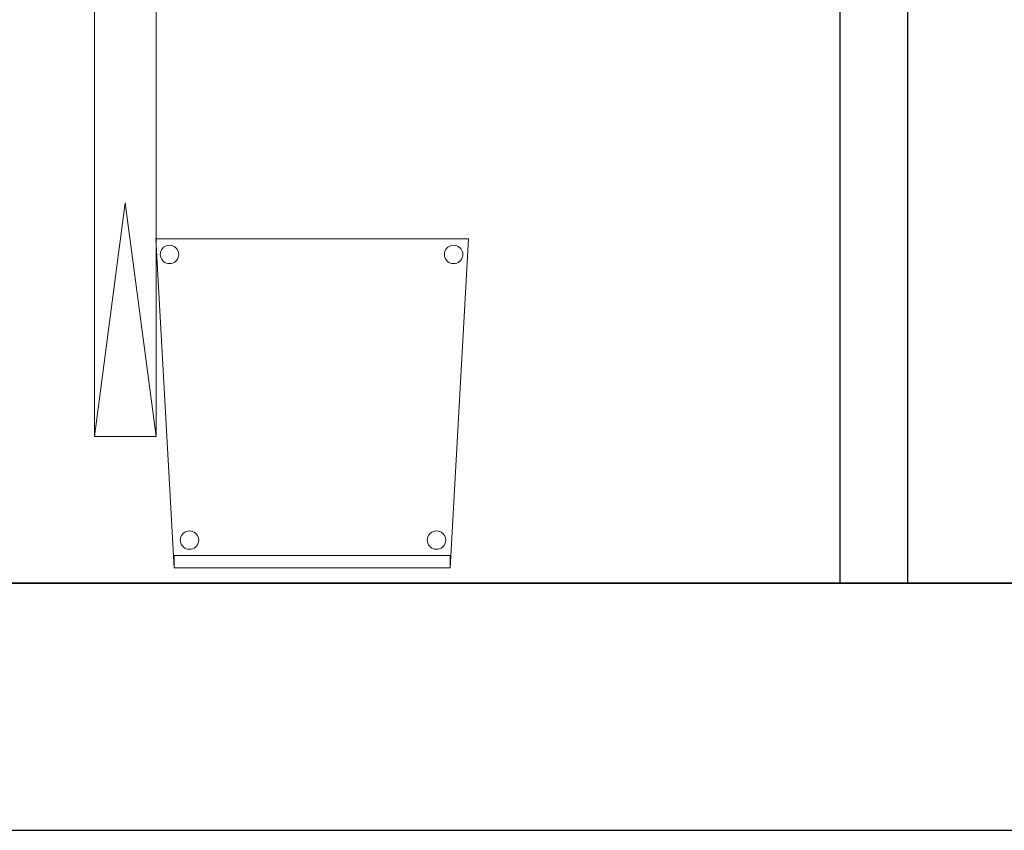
# Model space of a CAD drawing. Header units: metres. Extents: x 391.1 to 427.5, y 12.8 to 28.4.
# Tile 224 of 234: x 419.9 to 421.5, y 12.8 to 14.2. Entities that reach past the tile are written whole.
import ezdxf

# ---------------------------------------------------------------- set-up
doc = ezdxf.new("R2010")
doc.units = ezdxf.units.M
doc.layers.add('01_SUELOS', color=7, linetype='Continuous', lineweight=25, true_color=0x007f00)
for name, color, linetype, lineweight in [('02_MOBILIARIO', 7, 'Continuous', 18), ('A-DETL-____-MBND', 7, 'Continuous', 18), ('A-DETL-GENF-OTLN', 7, 'Continuous', 18), ('A-WALL-____-MCUT', 7, 'Continuous', 25), ('A-WALL-____-OTLN', 7, 'Continuous', 25)]:
    doc.layers.add(name, color=color, linetype=linetype, lineweight=lineweight)

# ---------------------------------------------------------------- blocks, each defined once
blk = doc.blocks.new('Family - Evans PA-152307-03_ENLLUMENAT_P0A')
at = {"layer": 'A-WALL-____-MCUT', "color": 253, "true_color": 0xaaaaaa}
for p, q in [((1.209, 0.11), (0, 0.11)), ((0, 0.11), (0, 0)), ((1.209, 0), (1.209, 0.11)), ((0, 0), (1.209, 0))]:
    blk.add_line(p, q, dxfattribs=at)
at = {"layer": 'A-WALL-____-OTLN', "color": 253, "true_color": 0xaaaaaa}
for p, q in [((1.209, 0.11), (0, 0.11)), ((0, 0.11), (0, 0)), ((1.209, 0), (1.209, 0.11)), ((0, 0), (1.209, 0))]:
    blk.add_line(p, q, dxfattribs=at)
at = {"layer": 'A-WALL-____-OTLN', "color": 253, "lineweight": 18, "true_color": 0xaaaaaa}
blk.add_line((0, 0), (1.209, 0), dxfattribs=at)
blk = doc.blocks.new('Family - Cadira confident_PA-152461-03_ENLLUMENAT_P0A')
at = {"layer": 'A-DETL-____-MBND', "color": 253, "true_color": 0xaaaaaa}
for p, q in [((0.03, 0), (0, 0.5326)), ((0, 0.5326), (0.5065, 0.5326)), ((0.5065, 0.5326), (0, 0.5326)), ((0, 0.5326), (0.03, 0)), ((0.5065, 0.5326), (0.4765, 0)), ((0.4765, 0), (0.5065, 0.5326)), ((0.0074, 0.5076), (0.0076, 0.5102)), ((0.0076, 0.5102), (0.0074, 0.5076)), ((0.0076, 0.5102), (0.0083, 0.5127)), ((0.0083, 0.5127), (0.0076, 0.5102)), ((0.0083, 0.5127), (0.0094, 0.515)), ((0.0094, 0.515), (0.0083, 0.5127)), ((0.0094, 0.515), (0.0109, 0.5172)), ((0.0109, 0.5172), (0.0094, 0.515)), ((0.0109, 0.5172), (0.0127, 0.519)), ((0.0127, 0.519), (0.0109, 0.5172)), ((0.0127, 0.519), (0.0149, 0.5205)), ((0.0149, 0.5205), (0.0127, 0.519)), ((0.0149, 0.5205), (0.0172, 0.5216)), ((0.0172, 0.5216), (0.0149, 0.5205)), ((0.0172, 0.5216), (0.0198, 0.5222)), ((0.0198, 0.5222), (0.0172, 0.5216)), ((0.0198, 0.5222), (0.0224, 0.5224)), ((0.0224, 0.5224), (0.0198, 0.5222)), ((0.0224, 0.5224), (0.0249, 0.5222)), ((0.0249, 0.5222), (0.0224, 0.5224)), ((0.0249, 0.5222), (0.0275, 0.5215)), ((0.0275, 0.5215), (0.0249, 0.5222)), ((0.0275, 0.5215), (0.0298, 0.5204)), ((0.0298, 0.5204), (0.0275, 0.5215)), ((0.0298, 0.5204), (0.0319, 0.5189)), ((0.0319, 0.5189), (0.0298, 0.5204)), ((0.0319, 0.5189), (0.0338, 0.5171)), ((0.0338, 0.5171), (0.0319, 0.5189)), ((0.0338, 0.5171), (0.0353, 0.5149)), ((0.0353, 0.5149), (0.0338, 0.5171)), ((0.0353, 0.5149), (0.0363, 0.5126)), ((0.0363, 0.5126), (0.0353, 0.5149)), ((0.0363, 0.5126), (0.037, 0.51)), ((0.037, 0.51), (0.0363, 0.5126)), ((0.4674, 0.5076), (0.4676, 0.5102)), ((0.4676, 0.5102), (0.4674, 0.5076)), ((0.4676, 0.5102), (0.4683, 0.5127)), ((0.4683, 0.5127), (0.4676, 0.5102)), ((0.4683, 0.5127), (0.4694, 0.515)), ((0.4694, 0.515), (0.4683, 0.5127)), ((0.4694, 0.515), (0.4709, 0.5172)), ((0.4709, 0.5172), (0.4694, 0.515)), ((0.4709, 0.5172), (0.4727, 0.519)), ((0.4727, 0.519), (0.4709, 0.5172)), ((0.4727, 0.519), (0.4749, 0.5205)), ((0.4749, 0.5205), (0.4727, 0.519)), ((0.4749, 0.5205), (0.4772, 0.5216)), ((0.4772, 0.5216), (0.4749, 0.5205)), ((0.4772, 0.5216), (0.4798, 0.5222)), ((0.4798, 0.5222), (0.4772, 0.5216)), ((0.4798, 0.5222), (0.4824, 0.5224)), ((0.4824, 0.5224), (0.4798, 0.5222)), ((0.4824, 0.5224), (0.4849, 0.5222)), ((0.4849, 0.5222), (0.4824, 0.5224)), ((0.4849, 0.5222), (0.4875, 0.5215)), ((0.4875, 0.5215), (0.4849, 0.5222)), ((0.4875, 0.5215), (0.4898, 0.5204)), ((0.4898, 0.5204), (0.4875, 0.5215)), ((0.4898, 0.5204), (0.4919, 0.5189)), ((0.4919, 0.5189), (0.4898, 0.5204)), ((0.4919, 0.5189), (0.4938, 0.5171)), ((0.4938, 0.5171), (0.4919, 0.5189)), ((0.4938, 0.5171), (0.4953, 0.5149)), ((0.4953, 0.5149), (0.4938, 0.5171)), ((0.4953, 0.5149), (0.4963, 0.5126)), ((0.4963, 0.5126), (0.4953, 0.5149)), ((0.4963, 0.5126), (0.497, 0.51)), ((0.497, 0.51), (0.4963, 0.5126)), ((0.0076, 0.505), (0.0074, 0.5076)), ((0.0074, 0.5076), (0.0076, 0.505)), ((0.0082, 0.5025), (0.0076, 0.505)), ((0.0076, 0.505), (0.0082, 0.5025)), ((0.0093, 0.5001), (0.0082, 0.5025)), ((0.0082, 0.5025), (0.0093, 0.5001)), ((0.0108, 0.498), (0.0093, 0.5001)), ((0.0093, 0.5001), (0.0108, 0.498)), ((0.0126, 0.4961), (0.0108, 0.498)), ((0.0108, 0.498), (0.0126, 0.4961)), ((0.0148, 0.4946), (0.0126, 0.4961)), ((0.0126, 0.4961), (0.0148, 0.4946)), ((0.0171, 0.4935), (0.0148, 0.4946)), ((0.0148, 0.4946), (0.0171, 0.4935)), ((0.0297, 0.4945), (0.0273, 0.4935)), ((0.0273, 0.4935), (0.0297, 0.4945)), ((0.0318, 0.496), (0.0297, 0.4945)), ((0.0297, 0.4945), (0.0318, 0.496)), ((0.0337, 0.4979), (0.0318, 0.496)), ((0.0318, 0.496), (0.0337, 0.4979)), ((0.0352, 0.5), (0.0337, 0.4979)), ((0.0337, 0.4979), (0.0352, 0.5)), ((0.0363, 0.5023), (0.0352, 0.5)), ((0.0352, 0.5), (0.0363, 0.5023)), ((0.037, 0.5049), (0.0363, 0.5023)), ((0.0363, 0.5023), (0.037, 0.5049)), ((0.037, 0.51), (0.0372, 0.5074)), ((0.0372, 0.5074), (0.037, 0.51)), ((0.0372, 0.5074), (0.037, 0.5049)), ((0.037, 0.5049), (0.0372, 0.5074)), ((0.4676, 0.505), (0.4674, 0.5076)), ((0.4674, 0.5076), (0.4676, 0.505)), ((0.4682, 0.5025), (0.4676, 0.505)), ((0.4676, 0.505), (0.4682, 0.5025)), ((0.4693, 0.5001), (0.4682, 0.5025)), ((0.4682, 0.5025), (0.4693, 0.5001)), ((0.4708, 0.498), (0.4693, 0.5001)), ((0.4693, 0.5001), (0.4708, 0.498)), ((0.4726, 0.4961), (0.4708, 0.498)), ((0.4708, 0.498), (0.4726, 0.4961)), ((0.4748, 0.4946), (0.4726, 0.4961)), ((0.4726, 0.4961), (0.4748, 0.4946)), ((0.4771, 0.4935), (0.4748, 0.4946)), ((0.4748, 0.4946), (0.4771, 0.4935)), ((0.4897, 0.4945), (0.4873, 0.4935)), ((0.4873, 0.4935), (0.4897, 0.4945)), ((0.4918, 0.496), (0.4897, 0.4945)), ((0.4897, 0.4945), (0.4918, 0.496)), ((0.4937, 0.4979), (0.4918, 0.496)), ((0.4918, 0.496), (0.4937, 0.4979)), ((0.4952, 0.5), (0.4937, 0.4979)), ((0.4937, 0.4979), (0.4952, 0.5)), ((0.4963, 0.5023), (0.4952, 0.5)), ((0.4952, 0.5), (0.4963, 0.5023)), ((0.497, 0.5049), (0.4963, 0.5023)), ((0.4963, 0.5023), (0.497, 0.5049)), ((0.497, 0.51), (0.4972, 0.5074)), ((0.4972, 0.5074), (0.497, 0.51)), ((0.4972, 0.5074), (0.497, 0.5049)), ((0.497, 0.5049), (0.4972, 0.5074)), ((0.0196, 0.4928), (0.0171, 0.4935)), ((0.0171, 0.4935), (0.0196, 0.4928)), ((0.0222, 0.4926), (0.0196, 0.4928)), ((0.0196, 0.4928), (0.0222, 0.4926)), ((0.0248, 0.4928), (0.0222, 0.4926)), ((0.0222, 0.4926), (0.0248, 0.4928)), ((0.0273, 0.4935), (0.0248, 0.4928)), ((0.0248, 0.4928), (0.0273, 0.4935)), ((0.4796, 0.4928), (0.4771, 0.4935)), ((0.4771, 0.4935), (0.4796, 0.4928)), ((0.4822, 0.4926), (0.4796, 0.4928)), ((0.4796, 0.4928), (0.4822, 0.4926)), ((0.4848, 0.4928), (0.4822, 0.4926)), ((0.4822, 0.4926), (0.4848, 0.4928)), ((0.4873, 0.4935), (0.4848, 0.4928)), ((0.4848, 0.4928), (0.4873, 0.4935)), ((0.04, 0.0478), (0.0406, 0.0503)), ((0.0406, 0.0503), (0.04, 0.0478)), ((0.0406, 0.0503), (0.0417, 0.0526)), ((0.0417, 0.0526), (0.0406, 0.0503)), ((0.0417, 0.0526), (0.0432, 0.0548)), ((0.0432, 0.0548), (0.0417, 0.0526)), ((0.0432, 0.0548), (0.0451, 0.0566)), ((0.0451, 0.0566), (0.0432, 0.0548)), ((0.0451, 0.0566), (0.0472, 0.0581)), ((0.0472, 0.0581), (0.0451, 0.0566)), ((0.0472, 0.0581), (0.0496, 0.0592)), ((0.0496, 0.0592), (0.0472, 0.0581)), ((0.0496, 0.0592), (0.0521, 0.0598)), ((0.0521, 0.0598), (0.0496, 0.0592)), ((0.0521, 0.0598), (0.0547, 0.06)), ((0.0547, 0.06), (0.0521, 0.0598)), ((0.0547, 0.06), (0.0573, 0.0598)), ((0.0573, 0.0598), (0.0547, 0.06)), ((0.0573, 0.0598), (0.0598, 0.0591)), ((0.0598, 0.0591), (0.0573, 0.0598)), ((0.0598, 0.0591), (0.0622, 0.058)), ((0.0622, 0.058), (0.0598, 0.0591)), ((0.0622, 0.058), (0.0643, 0.0565)), ((0.0643, 0.0565), (0.0622, 0.058)), ((0.0643, 0.0565), (0.0661, 0.0547)), ((0.0661, 0.0547), (0.0643, 0.0565)), ((0.0661, 0.0547), (0.0676, 0.0525)), ((0.0676, 0.0525), (0.0661, 0.0547)), ((0.0676, 0.0525), (0.0687, 0.0502)), ((0.0687, 0.0502), (0.0676, 0.0525)), ((0.0687, 0.0502), (0.0694, 0.0476)), ((0.0694, 0.0476), (0.0687, 0.0502)), ((0.44, 0.0478), (0.4406, 0.0503)), ((0.4406, 0.0503), (0.44, 0.0478)), ((0.4406, 0.0503), (0.4417, 0.0526)), ((0.4417, 0.0526), (0.4406, 0.0503)), ((0.4417, 0.0526), (0.4432, 0.0548)), ((0.4432, 0.0548), (0.4417, 0.0526)), ((0.4432, 0.0548), (0.4451, 0.0566)), ((0.4451, 0.0566), (0.4432, 0.0548)), ((0.4451, 0.0566), (0.4472, 0.0581)), ((0.4472, 0.0581), (0.4451, 0.0566)), ((0.4472, 0.0581), (0.4496, 0.0592)), ((0.4496, 0.0592), (0.4472, 0.0581)), ((0.4496, 0.0592), (0.4521, 0.0598)), ((0.4521, 0.0598), (0.4496, 0.0592)), ((0.4521, 0.0598), (0.4547, 0.06)), ((0.4547, 0.06), (0.4521, 0.0598)), ((0.4547, 0.06), (0.4573, 0.0598)), ((0.4573, 0.0598), (0.4547, 0.06)), ((0.4573, 0.0598), (0.4598, 0.0591)), ((0.4598, 0.0591), (0.4573, 0.0598)), ((0.4598, 0.0591), (0.4622, 0.058)), ((0.4622, 0.058), (0.4598, 0.0591)), ((0.4622, 0.058), (0.4643, 0.0565)), ((0.4643, 0.0565), (0.4622, 0.058)), ((0.4643, 0.0565), (0.4661, 0.0547)), ((0.4661, 0.0547), (0.4643, 0.0565)), ((0.4661, 0.0547), (0.4676, 0.0525)), ((0.4676, 0.0525), (0.4661, 0.0547)), ((0.4676, 0.0525), (0.4687, 0.0502)), ((0.4687, 0.0502), (0.4676, 0.0525)), ((0.4687, 0.0502), (0.4694, 0.0476)), ((0.4694, 0.0476), (0.4687, 0.0502)), ((0.0397, 0.0452), (0.04, 0.0478)), ((0.04, 0.0478), (0.0397, 0.0452)), ((0.0399, 0.0426), (0.0397, 0.0452)), ((0.0397, 0.0452), (0.0399, 0.0426)), ((0.0406, 0.0401), (0.0399, 0.0426)), ((0.0399, 0.0426), (0.0406, 0.0401)), ((0.0417, 0.0377), (0.0406, 0.0401)), ((0.0406, 0.0401), (0.0417, 0.0377)), ((0.0432, 0.0356), (0.0417, 0.0377)), ((0.0417, 0.0377), (0.0432, 0.0356)), ((0.045, 0.0337), (0.0432, 0.0356)), ((0.0432, 0.0356), (0.045, 0.0337)), ((0.0471, 0.0322), (0.045, 0.0337)), ((0.045, 0.0337), (0.0471, 0.0322)), ((0.0495, 0.0311), (0.0471, 0.0322)), ((0.0471, 0.0322), (0.0495, 0.0311)), ((0.0621, 0.0321), (0.0597, 0.031)), ((0.0597, 0.031), (0.0621, 0.0321)), ((0.0642, 0.0336), (0.0621, 0.0321)), ((0.0621, 0.0321), (0.0642, 0.0336)), ((0.0661, 0.0355), (0.0642, 0.0336)), ((0.0642, 0.0336), (0.0661, 0.0355)), ((0.0676, 0.0376), (0.0661, 0.0355)), ((0.0661, 0.0355), (0.0676, 0.0376)), ((0.0687, 0.0399), (0.0676, 0.0376)), ((0.0676, 0.0376), (0.0687, 0.0399)), ((0.0694, 0.0424), (0.0687, 0.0399)), ((0.0687, 0.0399), (0.0694, 0.0424)), ((0.0694, 0.0476), (0.0696, 0.045)), ((0.0696, 0.045), (0.0694, 0.0476)), ((0.0696, 0.045), (0.0694, 0.0424)), ((0.0694, 0.0424), (0.0696, 0.045)), ((0.4397, 0.0452), (0.44, 0.0478)), ((0.44, 0.0478), (0.4397, 0.0452)), ((0.4399, 0.0426), (0.4397, 0.0452)), ((0.4397, 0.0452), (0.4399, 0.0426)), ((0.4406, 0.0401), (0.4399, 0.0426)), ((0.4399, 0.0426), (0.4406, 0.0401)), ((0.4417, 0.0377), (0.4406, 0.0401)), ((0.4406, 0.0401), (0.4417, 0.0377)), ((0.4432, 0.0356), (0.4417, 0.0377)), ((0.4417, 0.0377), (0.4432, 0.0356)), ((0.445, 0.0337), (0.4432, 0.0356)), ((0.4432, 0.0356), (0.445, 0.0337)), ((0.4471, 0.0322), (0.445, 0.0337)), ((0.445, 0.0337), (0.4471, 0.0322)), ((0.4495, 0.0311), (0.4471, 0.0322)), ((0.4471, 0.0322), (0.4495, 0.0311)), ((0.4621, 0.0321), (0.4597, 0.031)), ((0.4597, 0.031), (0.4621, 0.0321)), ((0.4642, 0.0336), (0.4621, 0.0321)), ((0.4621, 0.0321), (0.4642, 0.0336)), ((0.4661, 0.0355), (0.4642, 0.0336)), ((0.4642, 0.0336), (0.4661, 0.0355)), ((0.4676, 0.0376), (0.4661, 0.0355)), ((0.4661, 0.0355), (0.4676, 0.0376)), ((0.4687, 0.0399), (0.4676, 0.0376)), ((0.4676, 0.0376), (0.4687, 0.0399)), ((0.4694, 0.0424), (0.4687, 0.0399)), ((0.4687, 0.0399), (0.4694, 0.0424)), ((0.4694, 0.0476), (0.4696, 0.045)), ((0.4696, 0.045), (0.4694, 0.0476)), ((0.4696, 0.045), (0.4694, 0.0424)), ((0.4694, 0.0424), (0.4696, 0.045)), ((0.03, 0), (0.03, 0.02)), ((0.03, 0.02), (0.4765, 0.02)), ((0.4765, 0.02), (0.03, 0.02)), ((0.03, 0.02), (0.03, 0)), ((0.052, 0.0304), (0.0495, 0.0311)), ((0.0495, 0.0311), (0.052, 0.0304)), ((0.0546, 0.0302), (0.052, 0.0304)), ((0.052, 0.0304), (0.0546, 0.0302)), ((0.0572, 0.0304), (0.0546, 0.0302)), ((0.0546, 0.0302), (0.0572, 0.0304)), ((0.0597, 0.031), (0.0572, 0.0304)), ((0.0572, 0.0304), (0.0597, 0.031)), ((0.452, 0.0304), (0.4495, 0.0311)), ((0.4495, 0.0311), (0.452, 0.0304)), ((0.4546, 0.0302), (0.452, 0.0304)), ((0.452, 0.0304), (0.4546, 0.0302)), ((0.4572, 0.0304), (0.4546, 0.0302)), ((0.4546, 0.0302), (0.4572, 0.0304)), ((0.4597, 0.031), (0.4572, 0.0304)), ((0.4572, 0.0304), (0.4597, 0.031)), ((0.4765, 0.02), (0.4765, 0)), ((0.4765, 0), (0.4765, 0.02)), ((0.4765, 0), (0.03, 0)), ((0.03, 0), (0.4765, 0)), ((0.03, 0), (0.4765, 0)), ((0.4765, 0), (0.03, 0))]:
    blk.add_line(p, q, dxfattribs=at)
blk = doc.blocks.new('Family - Mur PA-152469-03_ENLLUMENAT_P0A')
at = {"layer": 'A-WALL-____-MCUT', "color": 253, "true_color": 0xaaaaaa}
for p, q in [((26.0531, 0.4), (0.0791, 0.4)), ((0, 0), (25.9702, 0))]:
    blk.add_line(p, q, dxfattribs=at)
at = {"layer": 'A-WALL-____-OTLN', "color": 253, "true_color": 0xaaaaaa}
for p, q in [((26.0531, 0.4), (0.0791, 0.4)), ((0, 0), (25.9702, 0))]:
    blk.add_line(p, q, dxfattribs=at)
at = {"layer": 'A-WALL-____-OTLN', "color": 253, "lineweight": 18, "true_color": 0xaaaaaa}
blk.add_line((0, 0), (25.9702, 0), dxfattribs=at)
blk = doc.blocks.new('Family - LONDR55-XX_ZZ-ARQ-CAA-M3D-Londres55-152611-03_ENLLUMENAT_P0A')
at = {"layer": '01_SUELOS', "color": 9, "true_color": 0xaad4aa}
for p, q in [((0, 0), (24.5639, 0)), ((24.5639, 0), (0, 0))]:
    blk.add_line(p, q, dxfattribs=at)
blk = doc.blocks.new('LONDR55-XX_ZZ-ARQ-CAA-M3D-Londres55_ifc-1-03_ENLLUMENAT_P0A')
at = {"layer": '01_SUELOS', "color": 253, "lineweight": 18, "true_color": 0xaaaaaa}
blk.add_blockref('Family - LONDR55-XX_ZZ-ARQ-CAA-M3D-Londres55-152611-03_ENLLUMENAT_P0A', (399.1772, 13.2406), dxfattribs=at)
at = {"layer": '02_MOBILIARIO', "color": 253, "lineweight": 18, "true_color": 0xaaaaaa}
blk.add_blockref('Family - Cadira confident_PA-152461-03_ENLLUMENAT_P0A', (420.1392, 13.2652), dxfattribs=at)
at = {"layer": 'A-WALL-____-OTLN', "color": 253, "lineweight": 18, "true_color": 0xaaaaaa, "rotation": 90}
blk.add_blockref('Family - Evans PA-152307-03_ENLLUMENAT_P0A', (421.3569, 13.2406), dxfattribs=at)
at = {"layer": 'A-WALL-____-OTLN', "color": 253, "lineweight": 18, "true_color": 0xaaaaaa}
blk.add_blockref('Family - Mur PA-152469-03_ENLLUMENAT_P0A', (397.6873, 12.8406), dxfattribs=at)
blk = doc.blocks.new('ZYR_06_02_05 LLuminària Suspesa - L 14-850711-03_ENLLUMENAT_P0A')
at = {"layer": 'A-DETL-GENF-OTLN', "color": 92, "true_color": 0x00c400}
for p, q in [((-1.26, 0.05), (-1.26, -0.05)), ((1.26, 0.05), (-1.26, 0.05)), ((-0.882, 0), (-1.26, 0.05)), ((0.882, 0), (1.26, 0.05)), ((1.26, -0.05), (1.26, 0.05)), ((0.882, 0), (1.26, -0.05)), ((-1.26, -0.05), (-0.882, 0)), ((-1.26, -0.05), (1.26, -0.05))]:
    blk.add_line(p, q, dxfattribs=at)

msp = doc.modelspace()

# ---------------------------------------------------------------- block references
at = {"lineweight": 5}
msp.add_blockref('LONDR55-XX_ZZ-ARQ-CAA-M3D-Londres55_ifc-1-03_ENLLUMENAT_P0A', (0, 0), dxfattribs=at)
at = {"layer": 'A-DETL-GENF-OTLN', "color": 92, "true_color": 0x00c400, "rotation": 270.0000000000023}
msp.add_blockref('ZYR_06_02_05 LLuminària Suspesa - L 14-850711-03_ENLLUMENAT_P0A', (420.09, 14.738), dxfattribs=at)

doc.saveas('drawing.dxf')
